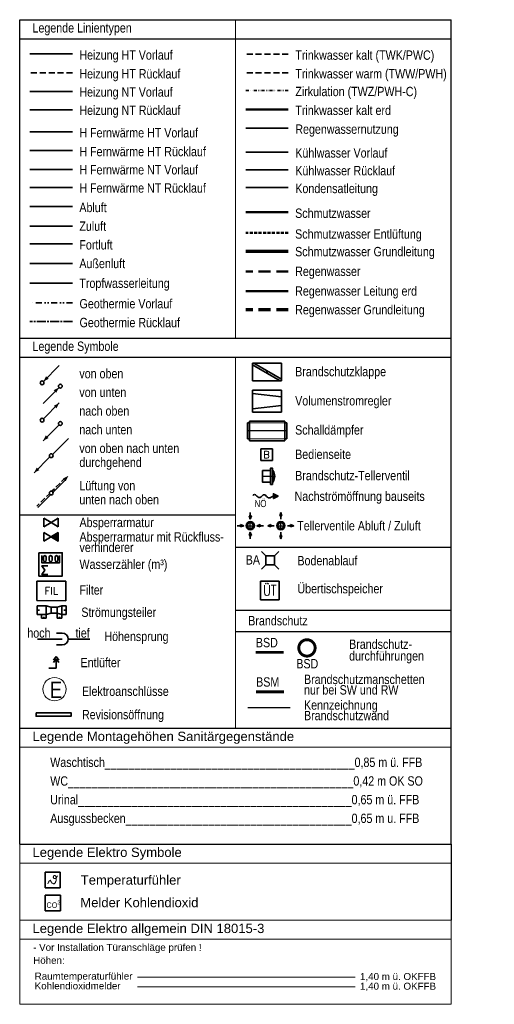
# Model space of a CAD drawing. Header units: millimetres. Extents: x 0 to 203, y -422 to 0.
import ezdxf
from ezdxf import colors
from ezdxf.entities.mleader import LeaderData, LeaderLine
from ezdxf.enums import TextEntityAlignment as Align
from ezdxf.math import Vec2, Vec3

# ---------------------------------------------------------------- set-up
doc = ezdxf.new("R2010")
doc.units = ezdxf.units.MM
doc.header["$LTSCALE"] = 20
for name, pattern in [('AUSGEZOGEN', [0]), ('GETRENNT', [31.75, 12.7, -6.35, 0, -6.35, 0, -6.35]), ('GETRENNT2', [15.875, 6.35, -3.175, 0, -3.175, 0, -3.175]), ('MITTE2', [28.575, 19.05, -3.175, 3.175, -3.175]), ('RAND', [44.45, 12.7, -6.35, 12.7, -6.35, 0, -6.35]), ('STRICHLINIE', [19.05, 12.7, -6.35]), ('STRICHLINIEX2', [38.1, 25.4, -12.7]), ('STRICHPUNKT', [25.4, 12.7, -6.35, 0, -6.35]), ('VERDECKT', [9.525, 6.35, -3.175])]:
    doc.linetypes.add(name, pattern=pattern)
doc.layers.get('DEFPOINTS').update_dxf_attribs({"color": 2})
for name, color, linetype, lineweight in [('B-Abkofferungen', 4, 'Continuous', 35), ('Brandschutzwand', 240, 'AUSGEZOGEN', 30), ('E-Installationsgeräte', 10, 'Continuous', 35), ('E-Installationsgeräte-Text', 7, 'Continuous', 18), ('H-Brunnenwasser-Rücklauf', 60, 'MITTE2', 35), ('H-Brunnenwasser-Vorlauf', 102, 'GETRENNT', 35), ('H-Fernwärme-HT-Rücklauf', 142, 'VERDECKT', 35), ('H-Fernwärme-HT-Vorlauf', 12, 'Continuous', 35), ('H-Fernwärme-NT-Rücklauf', 161, 'VERDECKT', 35), ('H-Fernwärme-NT-Vorlauf', 21, 'Continuous', 35), ('H-Heizung-Rücklauf-HT', 140, 'STRICHLINIE', 35), ('H-Heizung-Vorlauf-HT', 10, 'Continuous', 35), ('H-Komponenten', 7, 'Continuous', 35), ('H-Komponenten-Text', 7, 'Continuous', 18), ('I-Gefahrenmeldeanlage', 240, 'Continuous', 35), ('K-Kondensat-Leitung', 72, 'Continuous', 35), ('K-Kühlwasser-Rücklauf', 152, 'STRICHLINIE', 35), ('K-Kühlwasser-Vorlauf', 130, 'RAND', 35), ('L-Abluft-Auslass', 40, 'Continuous', 35), ('L-Abluft-Kanal', 40, 'Continuous', 35), ('L-Außenluft-Kanal', 90, 'Continuous', 35), ('L-Fortluft-Kanal', 44, 'Continuous', 35), ('L-Komponenten', 7, 'AUSGEZOGEN', 35), ('L-Komponenten-Text', 7, 'Continuous', 18), ('L-Revisionsöffnung', 220, 'Continuous', 35), ('L-Tropfwasser-Leitung', 160, 'Continuous', 35), ('L-Zuluft-allgemein-Auslass', 10, 'Continuous', 35), ('L-Zuluft-Auslass', 10, 'Continuous', 35), ('S-Komponenten', 7, 'Continuous', 35), ('S-Komponenten-Technik', 7, 'Continuous', 35), ('S-Komponenten-Text', 7, 'Continuous', 18), ('S-Regenwasser-Grundleitung', 134, 'STRICHLINIEX2', 70), ('S-Regenwasser-Leitung', 134, 'STRICHLINIEX2', 50), ('S-Regenwassernutzung', 142, 'STRICHLINIE', 35), ('S-Regenwassernutzung-Leitung-Erd', 134, 'STRICHLINIEX2', 50), ('S-Schmutzwasser-Entlüftung', 36, 'VERDECKT', 50), ('S-Schmutzwasser-Grundleitung', 36, 'Continuous', 70), ('S-Schmutzwasser-Leitung', 36, 'Continuous', 50), ('S-Trinkwasser-kalt', 90, 'STRICHLINIE', 35), ('S-Trinkwasser-kalt-Erd', 60, 'STRICHLINIE', 50), ('S-Trinkwasser-warm', 10, 'STRICHLINIE', 35), ('S-Trinkwasser-zirkulation', 210, 'GETRENNT2', 35), ('X-Legende', 7, 'Continuous', 18), ('X-Plankopf', 7, 'Continuous', 18)]:
    doc.layers.add(name, color=color, linetype=linetype, lineweight=lineweight)
doc.layers.add('EG__..___E_____ZEICHNEN', color=7, linetype='Continuous')
doc.layers.add('H-Heizung-Vorlauf-NT', color=7, linetype='Continuous', lineweight=35, true_color=0xff7f7f)
doc.layers.add('H_Heizung-Rücklauf-NT', color=7, linetype='Continuous', lineweight=35, true_color=0x7fdfff)
doc.styles.add('IBB', font='arial.ttf')
doc.styles.add('KOPF', font='ARIALN.TTF')
doc.styles.add('SIMPLEX', font='simplex_.ttf', dxfattribs={"width": 0.8, "height": 2.5})
doc.styles.get("Standard").update_dxf_attribs({"font": 'romans.shx', "width": 0.8})

# ---------------------------------------------------------------- blocks, each defined once
blk = doc.blocks.new('VUnten')
at = {"color": 0, "linetype": 'ByBlock'}
blk.add_line((-0.35, -0.35), (-4.6, -4.6), dxfattribs=at)
at = {"color": 0, "linetype": 'AUSGEZOGEN'}
blk.add_circle((0, 0), 0.5, dxfattribs=at)
blk.add_solid([(-0.38, -0.38), (-1.08, -1.79), (-1.79, -1.08)], dxfattribs=at)
blk = doc.blocks.new('VOben')
at = {"color": 0, "linetype": 'ByBlock'}
blk.add_line((0.35, 0.35), (4.6, 4.6), dxfattribs=at)
at = {"color": 0, "linetype": 'AUSGEZOGEN'}
blk.add_circle((0, 0), 0.5, dxfattribs=at)
blk.add_solid([(0.38, 0.38), (1.08, 1.79), (1.79, 1.08)], dxfattribs=at)
blk = doc.blocks.new('NOben')
at = {"color": 0, "linetype": 'ByBlock'}
blk.add_line((0.35, 0.35), (4.6, 4.6), dxfattribs=at)
at = {"color": 0, "linetype": 'AUSGEZOGEN'}
blk.add_circle((0, 0), 0.5, dxfattribs=at)
blk.add_solid([(4.6, 4.6), (3.89, 3.18), (3.18, 3.89)], dxfattribs=at)
blk = doc.blocks.new('NUnten')
at = {"color": 0, "linetype": 'ByBlock'}
blk.add_line((-0.35, -0.35), (-4.6, -4.6), dxfattribs=at)
at = {"color": 0, "linetype": 'AUSGEZOGEN'}
blk.add_circle((0, 0), 0.5, dxfattribs=at)
blk.add_solid([(-4.6, -4.6), (-3.89, -3.18), (-3.18, -3.89)], dxfattribs=at)
blk = doc.blocks.new('ONUnten')
at = {"color": 0, "linetype": 'ByBlock'}
for p, q in [((0.35, 0.35), (4.6, 4.6)), ((-0.35, -0.35), (-4.6, -4.6))]:
    blk.add_line(p, q, dxfattribs=at)
at = {"color": 0, "linetype": 'AUSGEZOGEN'}
blk.add_circle((0, 0), 0.5, dxfattribs=at)
blk.add_solid([(-4.6, -4.6), (-3.89, -3.18), (-3.18, -3.89)], dxfattribs=at)
blk = doc.blocks.new('LUNOben')
at = {"color": 0, "linetype": 'AUSGEZOGEN'}
for p, q in [((0.47, 0.18), (3.84, 3.55)), ((1.28, 1.57), (2.37, 2.66)), ((2.8, 3.09), (3.57, 3.85)), ((0.18, 0.47), (0.84, 1.13)), ((-3.56, -3.84), (-0.18, -0.47)), ((-2.76, -2.47), (-1.67, -1.38)), ((-1.24, -0.95), (-0.47, -0.18)), ((-3.84, -3.56), (-3.2, -2.91))]:
    blk.add_line(p, q, dxfattribs=at)
blk.add_circle((0, 0), 0.5, dxfattribs=at)
blk.add_solid([(4.6, 4.6), (3.18, 3.89), (3.89, 3.18)], dxfattribs=at)
blk = doc.blocks.new('L_44')
at = {"linetype": 'Continuous'}
for p, q in [((3.125, 6.25), (-3.75, -5.625)), ((-3.75, 6.25), (3.75, 6.25)), ((-3.75, -6.25), (-3.75, 6.25)), ((3.75, 5.625), (-3.125, -6.25)), ((3.75, 6.25), (3.75, -6.25)), ((3.75, -6.25), (-3.75, -6.25))]:
    blk.add_line(p, q, dxfattribs=at)
at = {"linetype": 'Continuous', "const_width": 0.46875}
blk.add_lwpolyline([(-0.234375, 0, 1), (0.234375, 0, 1)], format="xyb", close=True, dxfattribs=at)
at = {"extrusion": (1, -3.06152e-16, 4.89843e-17), "width": 1.25, "flags": 1}
for tag, p in [('SWP2', (0, 0, -3.75)), ('SWP1', (0, 0))]:
    blk.add_attdef(tag, p, '', height=1, dxfattribs=at)
at = {"extrusion": (1, -6.12303e-17, 4.89843e-17), "width": 1.25, "flags": 1}
blk.add_attdef('SWP3', (0, 0, 3.75), '', height=1, dxfattribs=at)
at = {"linetype": 'Continuous', "style": 'SIMPLEX', "width": 0.8, "flags": 9}
for tag, p in [('P1', (-3.75, 0)), ('P2', (3.75, 0))]:
    blk.add_attdef(tag, p, '', height=0.5, dxfattribs=at)
blk = doc.blocks.new('L_51')
at = {"linetype": 'Continuous'}
for p, q in [((-6.25, -6.25), (-6.25, 6.25)), ((-6.25, 6.25), (6.25, 6.25)), ((-6.25, 2.5), (6.25, 4.375)), ((6.25, 6.25), (6.25, -6.25)), ((-6.25, -2.5), (6.25, -4.375)), ((6.25, -6.25), (-6.25, -6.25))]:
    blk.add_line(p, q, dxfattribs=at)
at = {"extrusion": (1, -3.06152e-16, 4.89843e-17), "width": 1.25, "flags": 1}
for tag, p in [('SWP2', (0, 0, -6.25)), ('SWP1', (0, 0))]:
    blk.add_attdef(tag, p, '', height=1, dxfattribs=at)
at = {"extrusion": (1, -6.12303e-17, 4.89843e-17), "width": 1.25, "flags": 1}
blk.add_attdef('SWP3', (0, 0, 6.25), '', height=1, dxfattribs=at)
at = {"linetype": 'Continuous', "style": 'SIMPLEX', "width": 0.8, "flags": 9}
for tag, p in [('P1', (-6.25, 0)), ('P2', (6.25, 0))]:
    blk.add_attdef(tag, p, '', height=0.5, dxfattribs=at)
blk = doc.blocks.new('PB_FK-EU')
at = {"layer": 'L-Komponenten', "linetype": 'STRICHLINIEX2'}
blk.add_lwpolyline([(0, 0), (200, 0), (200, -200), (0, -200), (0, 0)], dxfattribs=at)
at = {"layer": 'L-Komponenten'}
blk.add_text('B', height=125, dxfattribs=at).set_placement((44, -163))
blk = doc.blocks.new('V_1502')
for p, q in [((-50, 0), (50, 0)), ((-50, -70), (50, -70)), ((-50, -85), (50, -85)), ((-50, -90), (50, -90))]:
    blk.add_line(p, q)
at = {"color": 7, "linetype": 'STRICHPUNKT', "lineweight": 25}
blk.add_line((0, 0), (0, -105), dxfattribs=at)
blk.add_lwpolyline([(50, 0), (-50, 0), (-50, -70), (-70, -70), (-70, -85), (-50, -85), (-50, -90, 0.3), (50, -90), (50, -85), (70, -85), (70, -70), (50, -70)], format="xyb", close=True)
at = {"linetype": 'Continuous', "flags": 9}
blk.add_attdef('P1', (0, 0), '', height=2, dxfattribs=at)
blk = doc.blocks.new('S_Venturi')
at = {"linetype": 'Continuous', "lineweight": -2}
for p, q in [((-6.25, 1.87), (-6.25, -1.88)), ((-6.25, 1.87), (-2.35, 1.87)), ((-2.35, 1.87), (-2.35, -1.88)), ((6.25, 1.87), (6.25, -1.88))]:
    blk.add_line(p, q, dxfattribs=at)
for p, q in [((-0.13, 1.3), (-2.35, 1.87)), ((-0.13, 1.3), (2.35, 1.3)), ((-0.13, 1.3), (-0.13, -1.3)), ((2.35, 1.3), (4.35, 1.87)), ((2.35, 1.3), (2.35, -1.3)), ((4.35, -3.5), (4.35, 1.87)), ((6.25, 1.87), (4.35, 1.87)), ((-6.25, 0), (-6.25, 0)), ((-2.35, -1.88), (-6.25, -1.88)), ((-4.35, -3.5), (-4.35, -1.88)), ((-4.35, -3.5), (-2.35, -3.5)), ((-0.13, -1.3), (-2.35, -1.88)), ((-2.35, -3.5), (-2.35, -1.88)), ((-0.13, -1.3), (2.35, -1.3)), ((2.35, -3.5), (2.35, -1.3)), ((2.35, -1.3), (4.35, -1.88)), ((3.35, -3.5), (2.35, -3.5)), ((3.35, -3.5), (4.35, -3.5)), ((6.25, -1.88), (4.35, -1.88))]:
    blk.add_line(p, q)
at = {"color": 1}
for p, q in [((6.25, 0), (5.25, 0)), ((-5.25, 0), (-6.25, 0)), ((-3.35, -3.5), (-3.35, -2.88)), ((3.35, -3.5), (3.35, -2.88))]:
    blk.add_line(p, q, dxfattribs=at)
at = {"linetype": 'Continuous', "lineweight": -2, "style": 'SIMPLEX', "width": 0.8, "flags": 9}
for tag, p in [('P1', (-6.25, 0)), ('P2', (6.25, 0))]:
    blk.add_attdef(tag, p, '', height=0.5, dxfattribs=at)
for tag, p in [('P3', (-3.35, -3.5)), ('P4', (3.35, -3.5))]:
    blk.add_attdef(tag, p, '', height=0.5, rotation=270, dxfattribs=at)
blk = doc.blocks.new('S_1')
at = {"color": 0, "linetype": 'ByBlock', "lineweight": -2}
for p, q in [((-0.5, 0.5), (-1, 1)), ((0.5, 0.5), (1, 1)), ((-0.5, -0.5), (-1, -1)), ((0.5, -0.5), (1, -1))]:
    blk.add_line(p, q, dxfattribs=at)
blk.add_lwpolyline([(-0.5, -0.5), (0.5, -0.5), (0.5, 0.5), (-0.5, 0.5)], close=True, dxfattribs=at)
at = {"color": 0, "linetype": 'AUSGEZOGEN', "lineweight": -2, "style": 'SIMPLEX', "width": 0.8, "flags": 9}
blk.add_attdef('SW_____F1.50', (0, 0), '', height=0.00625, dxfattribs=at)
blk = doc.blocks.new('H_701')
at = {"color": 0, "linetype": 'AUSGEZOGEN'}
for p, q in [((-3.125, 1.875), (-3.125, -1.875)), ((-3.125, 1.875), (0, 0)), ((-3.125, -1.875), (0, 0)), ((3.125, 1.875), (0, 0)), ((3.125, -1.875), (0, 0)), ((3.125, 1.875), (3.125, -1.875))]:
    blk.add_line(p, q, dxfattribs=at)
at = {"color": 0, "linetype": 'AUSGEZOGEN', "style": 'SIMPLEX', "width": 0.8, "flags": 9}
for tag, p in [('P1', (-3.125, 0)), ('P2', (3.125, 0))]:
    blk.add_attdef(tag, p, '', height=0.5, dxfattribs=at)
blk = doc.blocks.new('H_1733')
at = {"color": 0, "linetype": 'Continuous'}
for points in [[(-5, 5), (5, 5), (5, -5), (-5, -5), (-5, 5)], [(3.75, 3.75), (3.75, 0.625), (-3.75, 0.625), (-3.75, 3.75)], [(-1.25, -0.625), (-3.75, -0.625), (-2.5, -2.5), (-3.75, -4.375), (-1.25, -4.375)]]:
    blk.add_lwpolyline(points, dxfattribs=at)
for points in [[(-3.125, 3.125), (-3.125, 1.875, 1), (-1.875, 1.875), (-1.875, 3.125, 1), (-3.125, 3.125, 0.618034)], [(-0.625, 3.125), (-0.625, 1.875, 1), (0.625, 1.875), (0.625, 3.125, 1), (-0.625, 3.125, 0.618034)], [(1.875, 3.125), (1.875, 1.875, 1), (3.125, 1.875), (3.125, 3.125, 1), (1.875, 3.125, 0.618034)]]:
    blk.add_lwpolyline(points, format="xyb", dxfattribs=at)
blk = doc.blocks.new('S_FILTER')
at = {"color": 0, "linetype": 'Continuous', "lineweight": -2}
for p, q in [((6.25, 4.17), (-6.25, 4.17)), ((-6.25, 4.17), (-6.25, -4.17)), ((6.25, -4.17), (6.25, 4.17)), ((-6.25, -4.17), (6.25, -4.17))]:
    blk.add_line(p, q, dxfattribs=at)
at = {"color": 1, "linetype": 'Continuous', "lineweight": -2, "style": 'SIMPLEX'}
blk.add_text('FIL', height=3.125, dxfattribs=at).set_placement((0, 0), align=Align.MIDDLE)
at = {"color": 0, "linetype": 'Continuous', "lineweight": -2, "style": 'SIMPLEX', "width": 0.8, "flags": 9}
for tag, p in [('P2', (-6.25, 0)), ('P1', (6.25, 0))]:
    blk.add_attdef(tag, p, '', height=1, dxfattribs=at)
blk = doc.blocks.new('S_NONRETURN_VALVE_COMB')
at = {"linetype": 'Continuous'}
h = blk.add_hatch(dxfattribs=at)
h.set_pattern_fill('_USER,_I', color=0, scale=0.01, style=2, double=1, pattern_type=0)
h.set_pattern_definition([(0, (0, 0), (0, 0.01), []), (90, (0, 0), (-0.01, 6e-19), [])])
h.paths.add_polyline_path([(0, 0), (-3.125, 1.875), (-3.125, -1.875)])
at = {"color": 0, "linetype": 'Continuous'}
for p, q in [((3.125, -1.875), (-3.125, 1.875)), ((-3.125, -1.875), (3.125, 1.875)), ((-3.125, 1.875), (-3.125, -1.875)), ((3.125, -1.875), (3.125, 1.875))]:
    blk.add_line(p, q, dxfattribs=at)
at = {"color": 0, "linetype": 'Continuous', "lineweight": -2, "style": 'SIMPLEX', "width": 0.8, "flags": 9}
for tag, p in [('P1', (-3.125, 0)), ('P2', (3.125, 0))]:
    blk.add_attdef(tag, p, '', height=0.5, dxfattribs=at)
blk = doc.blocks.new('S_89d')
at = {"color": 0, "linetype": 'Continuous', "lineweight": -2}
for p, q in [((80, 0), (-80, 0)), ((-80, 0), (-80, -160)), ((80, -160), (80, 0)), ((-80, -160), (80, -160))]:
    blk.add_line(p, q, dxfattribs=at)
at = {"color": 0, "linetype": 'Continuous', "lineweight": -2, "style": 'SIMPLEX', "width": 0.8}
blk.add_text('ÜT', height=87.5, dxfattribs=at).set_placement((0, -80), align=Align.MIDDLE_CENTER)
at = {"color": 0, "linetype": 'Continuous', "lineweight": -2, "style": 'SIMPLEX', "flags": 9}
blk.add_attdef('KWA1.00K', (-49.4, 25, 380), '', height=8, rotation=90, dxfattribs=at)
blk = doc.blocks.new('IBB-Temperaturfühler')
at = {"color": 0}
for p, q in [((1.61, 1.67), (-1.61, 1.67)), ((-1.61, 1.67), (-1.61, -1.67)), ((1.61, -1.67), (1.61, 1.67)), ((-1.61, -1.67), (1.61, -1.67))]:
    blk.add_line(p, q, dxfattribs=at)
at = {"color": 7, "lineweight": 0}
for p, q in [((0.16, 0.7), (0.15, 0.66)), ((0.15, 0.66), (0.15, 0.62)), ((0.15, 0.62), (0.15, 0.58)), ((0.15, 0.58), (0.16, 0.54)), ((0.17, 0.74), (0.16, 0.7)), ((0.16, 0.54), (0.17, 0.5)), ((0.18, 0.77), (0.17, 0.74)), ((0.17, 0.5), (0.18, 0.47)), ((0.2, 0.81), (0.18, 0.77)), ((0.18, 0.47), (0.19, 0.44)), ((0.19, 0.44), (0.21, 0.41)), ((0.22, 0.84), (0.2, 0.81)), ((0.21, 0.41), (0.23, 0.39)), ((0.24, 0.87), (0.22, 0.84)), ((0.23, 0.39), (0.26, 0.37)), ((0.26, 0.89), (0.24, 0.87)), ((0.29, 0.91), (0.26, 0.89)), ((0.26, 0.37), (0.29, 0.35)), ((0.32, 0.92), (0.29, 0.91)), ((0.29, 0.35), (0.32, 0.34)), ((0.36, 0.93), (0.32, 0.92)), ((0.32, 0.34), (0.36, 0.33)), ((0.39, 0.94), (0.36, 0.93)), ((0.36, 0.33), (0.4, 0.32)), ((0.42, 0.95), (0.39, 0.94)), ((0.4, 0.32), (0.44, 0.32)), ((0.46, 0.95), (0.42, 0.95)), ((0.44, 0.32), (0.48, 0.32)), ((0.5, 0.94), (0.46, 0.95)), ((0.48, 0.32), (0.52, 0.32)), ((0.53, 0.94), (0.5, 0.94)), ((0.52, 0.32), (0.56, 0.33)), ((0.57, 0.92), (0.53, 0.94)), ((0.56, 0.33), (0.61, 0.34)), ((0.6, 0.9), (0.57, 0.92)), ((0.63, 0.87), (0.6, 0.9)), ((0.61, 0.34), (0.65, 0.36)), ((0.66, 0.84), (0.63, 0.87)), ((0.65, 0.36), (0.69, 0.38)), ((0.69, 0.79), (0.66, 0.84)), ((0.71, 0.73), (0.69, 0.79)), ((0.69, 0.38), (0.73, 0.41)), ((0.74, 0.66), (0.71, 0.73)), ((0.73, 0.41), (0.77, 0.44)), ((0.76, 0.57), (0.74, 0.66)), ((0.75, -0.08), (0.77, 0.04)), ((0.77, 0.48), (0.76, 0.57)), ((0.77, 0.44), (0.81, 0.49)), ((0.78, 0.38), (0.77, 0.48)), ((0.77, 0.04), (0.78, 0.16)), ((0.78, 0.27), (0.78, 0.38)), ((0.78, 0.16), (0.78, 0.27)), ((0.81, 0.49), (0.86, 0.56)), ((0.86, 0.56), (0.91, 0.64)), ((0.91, 0.64), (0.96, 0.73)), ((0.96, 0.73), (1.03, 0.86)), ((-1.03, -0.86), (-0.87, -0.49)), ((-0.87, -0.49), (-0.74, -0.25)), ((-0.74, -0.25), (-0.64, -0.12)), ((-0.64, -0.12), (-0.55, -0.07)), ((-0.55, -0.07), (-0.48, -0.1)), ((-0.48, -0.1), (-0.42, -0.17)), ((-0.42, -0.17), (-0.35, -0.28)), ((-0.35, -0.28), (-0.29, -0.39)), ((-0.29, -0.39), (-0.22, -0.49)), ((-0.22, -0.49), (-0.14, -0.59)), ((-0.14, -0.59), (-0.06, -0.67)), ((-0.06, -0.67), (0.02, -0.73)), ((0.02, -0.73), (0.11, -0.78)), ((0.11, -0.78), (0.19, -0.81)), ((0.19, -0.81), (0.27, -0.81)), ((0.27, -0.81), (0.35, -0.8)), ((0.35, -0.8), (0.42, -0.76)), ((0.42, -0.76), (0.49, -0.7)), ((0.49, -0.7), (0.55, -0.62)), ((0.55, -0.62), (0.61, -0.53)), ((0.61, -0.53), (0.65, -0.43)), ((0.65, -0.43), (0.7, -0.32)), ((0.7, -0.32), (0.73, -0.2)), ((0.73, -0.2), (0.75, -0.08))]:
    blk.add_line(p, q, dxfattribs=at)
at = {"layer": 'DEFPOINTS', "color": 7}
for p in [(0, 4), (-4, 0), (4, 0), (0, -4)]:
    blk.add_point(p, dxfattribs=at)
blk = doc.blocks.new('IBB-Melder für Kohlendioxid')
at = {"color": 0}
for p, q in [((-2.57, 0), (2.57, 0)), ((-2.57, -5.14), (-2.57, 0)), ((2.57, 0), (2.57, -5.14)), ((2.55, -5.14), (-2.57, -5.14))]:
    blk.add_line(p, q, dxfattribs=at)
at = {"color": 7, "insert": (-2.11, -1.77), "char_height": 1.8, "width": 5.6447, "attachment_point": 1}
blk.add_mtext('\\A1;{\\fArial|b0|i0|c0|p34;CO\\H0.7x;\\S2^ ;}', dxfattribs=at)
blk = doc.blocks.new('Sprung')
at = {"color": 0, "linetype": 'AUSGEZOGEN'}
for p, q in [((0, 0.5), (0.5, 0.5)), ((0, -0.5), (0.5, -0.5))]:
    blk.add_line(p, q, dxfattribs=at)
blk.add_arc((0, 0), 0.5, 90, 270, dxfattribs=at)
blk = doc.blocks.new('L_124')
h = blk.add_hatch()
h.set_pattern_fill('_USER', color=256, scale=0.005, angle=90, style=0, double=1, pattern_type=0)
h.set_pattern_definition([(90, (-1.3975873, -6.7224525), (-0.005, 3e-19), []), (180, (-1.3975873, -6.7224525), (-6e-19, -0.005), [])])
h.paths.add_polyline_path([(0, -1.04), (0, 1.04), (2, 0)])
blk.add_lwpolyline([(-8.86, 0.23, -0.446047), (-7.32, 0.33, -0.013627), (-6.72, -0.29, 0.441492), (-5.28, -0.29, -0.013627), (-4.72, 0.29, -0.409307), (-3.28, 0.29, -0.013627), (-2.52, -0.5, 0.347469), (-1.34, -0.69, -0.013627), (0, 0, 4.352592)], format="xyb")
blk.add_lwpolyline([(0, -1.04), (0, 1.04), (2, 0)], close=True)
blk = doc.blocks.new('D_1502')
at = {"color": 7, "linetype": 'STRICHPUNKT', "lineweight": 25}
for p, q in [((-58, 0), (58, 0)), ((0, 58), (0, -58))]:
    blk.add_line(p, q, dxfattribs=at)
blk.add_lwpolyline([(-70, 0, 1), (70, 0, 1)], format="xyb", close=True)
blk.add_circle((0, 0), 50)
at = {"color": 7, "linetype": 'Continuous', "lineweight": 25, "flags": 9}
blk.add_attdef('P1', (0, 0), '', height=5, dxfattribs=at)
blk = doc.blocks.new('O_abluft')
at = {"color": 0}
for p, q in [((0.125, 1.125), (-0.125, 1.125)), ((-0.125, 1.125), (0, 0.75)), ((0, 1.5), (0, 1.125)), ((0, 0.75), (0.125, 1.125)), ((-1.5, 0), (-1.125, 0)), ((-0.75, 0), (-1.125, 0.125)), ((-1.125, 0.125), (-1.125, -0.125)), ((-1.125, -0.125), (-0.75, 0)), ((1.125, 0.125), (0.75, 0)), ((0.75, 0), (1.125, -0.125)), ((1.125, -0.125), (1.125, 0.125)), ((1.5, 0), (1.125, 0)), ((0, -0.75), (-0.125, -1.125)), ((0.125, -1.125), (0, -0.75)), ((-0.125, -1.125), (0.125, -1.125)), ((0, -1.5), (0, -1.125))]:
    blk.add_line(p, q, dxfattribs=at)
blk = doc.blocks.new('O_zuluft')
at = {"color": 0}
for p, q in [((0, 1.5), (-0.125, 1.125)), ((-0.125, 1.125), (0.125, 1.125)), ((0.125, 1.125), (0, 1.5)), ((0, 0.75), (0, 1.125)), ((-1.125, 0.125), (-1.5, 0)), ((-1.5, 0), (-1.125, -0.125)), ((-1.125, -0.125), (-1.125, 0.125)), ((-0.75, 0), (-1.125, 0)), ((0.75, 0), (1.125, 0)), ((1.5, 0), (1.125, 0.125)), ((1.125, 0.125), (1.125, -0.125)), ((1.125, -0.125), (1.5, 0)), ((0, -0.75), (0, -1.125)), ((0.125, -1.125), (-0.125, -1.125)), ((-0.125, -1.125), (0, -1.5)), ((0, -1.5), (0.125, -1.125))]:
    blk.add_line(p, q, dxfattribs=at)
blk = doc.blocks.new('_None')

msp = doc.modelspace()

# ---------------------------------------------------------------- linework, layer by layer
at = {"layer": 'B-Abkofferungen', "const_width": 1.25}
msp.add_lwpolyline([(119.64, -269.15, -1), (126.64, -269.15, -1), (119.64, -269.15)], format="xyb", dxfattribs=at)
at = {"layer": 'B-Abkofferungen', "const_width": 1.25, "flags": 128}
for points in [[(101.13, -271.03), (113.13, -271.03)], [(101.25, -287.91), (113.25, -287.91)]]:
    msp.add_lwpolyline(points, dxfattribs=at)
at = {"layer": 'Brandschutzwand'}
msp.add_line((97.75, -294.68), (115.95, -294.68), dxfattribs=at)
at = {"layer": 'EG__..___E_____ZEICHNEN'}
msp.add_lwpolyline([(185, -353.2), (185, -385.81)], dxfattribs=at)
at = {"layer": 'H-Brunnenwasser-Rücklauf', "ltscale": 0.01}
msp.add_line((22.61, -129.3), (4.41, -129.3), dxfattribs=at)
at = {"layer": 'H-Brunnenwasser-Vorlauf', "ltscale": 0.01}
msp.add_line((22.61, -121.24), (4.41, -121.24), dxfattribs=at)
at = {"layer": 'H-Fernwärme-HT-Rücklauf'}
msp.add_line((22.62, -56.06), (4.41, -56.06), dxfattribs=at)
at = {"layer": 'H-Fernwärme-HT-Vorlauf'}
msp.add_line((22.62, -48), (4.41, -48), dxfattribs=at)
at = {"layer": 'H-Fernwärme-NT-Rücklauf'}
msp.add_line((22.62, -71.93), (4.41, -71.93), dxfattribs=at)
at = {"layer": 'H-Fernwärme-NT-Vorlauf'}
msp.add_line((22.62, -64.13), (4.41, -64.13), dxfattribs=at)
at = {"layer": 'H-Heizung-Rücklauf-HT', "ltscale": 0.01}
msp.add_line((22.62, -22.74), (4.41, -22.74), dxfattribs=at)
at = {"layer": 'H-Heizung-Vorlauf-HT', "ltscale": 0.01}
msp.add_line((22.62, -14.67), (4.41, -14.67), dxfattribs=at)
at = {"layer": 'H-Heizung-Vorlauf-NT'}
msp.add_line((22.62, -30.8), (4.41, -30.8), dxfattribs=at)
at = {"layer": 'H-Komponenten'}
for p, q in [((18.28, -265.33), (7.57, -265.33)), ((20.78, -265.33), (30.1, -265.33)), ((15.64, -272.76), (14.45, -274.37)), ((15.64, -273.76), (14.45, -275.37)), ((15.64, -272.76), (16.83, -274.37)), ((15.64, -277.76), (15.64, -273.76)), ((15.64, -273.76), (16.83, -275.37)), ((12.44, -277.76), (15.64, -277.76))]:
    msp.add_line(p, q, dxfattribs=at)
at = {"layer": 'H_Heizung-Rücklauf-NT'}
msp.add_line((22.62, -38.61), (4.41, -38.61), dxfattribs=at)
at = {"layer": 'K-Kondensat-Leitung'}
msp.add_line((115.12, -71.93), (96.91, -71.93), dxfattribs=at)
at = {"layer": 'K-Kühlwasser-Rücklauf'}
msp.add_line((115.12, -64.33), (96.91, -64.33), dxfattribs=at)
at = {"layer": 'K-Kühlwasser-Vorlauf'}
msp.add_line((115.12, -56.72), (96.91, -56.72), dxfattribs=at)
at = {"layer": 'L-Abluft-Kanal', "ltscale": 0.01}
msp.add_line((22.61, -80.01), (4.41, -80.01), dxfattribs=at)
at = {"layer": 'L-Außenluft-Kanal', "ltscale": 0.01}
msp.add_line((22.61, -104.46), (4.41, -104.46), dxfattribs=at)
at = {"layer": 'L-Fortluft-Kanal', "ltscale": 0.01}
msp.add_line((22.61, -96.01), (4.41, -96.01), dxfattribs=at)
at = {"layer": 'L-Komponenten'}
for p, q in [((97.65, -172.78), (97.65, -179.54)), ((97.65, -172.78), (98.5, -172.78)), ((98.5, -172.78), (98.5, -171.94)), ((98.5, -171.94), (113.71, -171.94)), ((98.5, -172.78), (98.5, -179.54)), ((113.71, -171.94), (113.71, -172.78)), ((113.71, -172.78), (114.55, -172.78)), ((113.71, -172.78), (113.71, -179.54)), ((114.55, -172.78), (114.55, -179.54)), ((98.5, -179.54), (97.65, -179.54)), ((98.5, -180.39), (98.5, -179.54)), ((113.71, -180.39), (98.5, -180.39)), ((114.55, -179.54), (113.71, -179.54)), ((113.71, -179.54), (113.71, -180.39))]:
    msp.add_line(p, q, dxfattribs=at)
at = {"layer": 'L-Komponenten', "color": 7, "linetype": 'VERDECKT', "lineweight": 18}
for p, q in [((98.5, -172.78), (113.71, -172.78)), ((113.71, -179.54), (98.5, -179.54))]:
    msp.add_line(p, q, dxfattribs=at)
at = {"layer": 'L-Komponenten', "color": 7, "linetype": 'STRICHPUNKT', "lineweight": 25}
msp.add_line((114.55, -176.16), (97.65, -176.16), dxfattribs=at)
at = {"layer": 'L-Revisionsöffnung'}
msp.add_lwpolyline([(7.05, -296.9), (22.05, -296.9), (22.05, -298.4), (7.05, -298.4)], close=True, dxfattribs=at)
at = {"layer": 'L-Tropfwasser-Leitung'}
msp.add_line((22.61, -112.91), (4.41, -112.91), dxfattribs=at)
at = {"layer": 'L-Zuluft-allgemein-Auslass', "ltscale": 0.01}
msp.add_line((22.61, -88.46), (4.41, -88.46), dxfattribs=at)
at = {"layer": 'S-Komponenten-Text'}
msp.add_circle((14.94, -286.84), 5, dxfattribs=at)
at = {"layer": 'S-Regenwasser-Grundleitung', "ltscale": 0.01}
msp.add_line((115.12, -124.26), (96.91, -124.26), dxfattribs=at)
at = {"layer": 'S-Regenwasser-Leitung', "ltscale": 0.01}
msp.add_line((115.12, -107.81), (96.91, -107.81), dxfattribs=at)
at = {"layer": 'S-Regenwassernutzung'}
msp.add_line((115.12, -46.52), (96.91, -46.52), dxfattribs=at)
at = {"layer": 'S-Regenwassernutzung-Leitung-Erd'}
msp.add_line((115.12, -116.26), (96.91, -116.26), dxfattribs=at)
at = {"layer": 'S-Schmutzwasser-Entlüftung', "ltscale": 0.01}
msp.add_line((115.12, -91.38), (96.91, -91.38), dxfattribs=at)
at = {"layer": 'S-Schmutzwasser-Grundleitung', "ltscale": 0.01}
msp.add_line((115.12, -99.36), (96.91, -99.36), dxfattribs=at)
at = {"layer": 'S-Schmutzwasser-Leitung', "ltscale": 0.01}
msp.add_line((115.12, -82.47), (96.91, -82.47), dxfattribs=at)
at = {"layer": 'S-Trinkwasser-kalt', "ltscale": 0.01}
msp.add_line((115.12, -14.73), (96.91, -14.73), dxfattribs=at)
at = {"layer": 'S-Trinkwasser-kalt-Erd'}
msp.add_line((115.12, -38.46), (96.91, -38.46), dxfattribs=at)
at = {"layer": 'S-Trinkwasser-warm', "ltscale": 0.01}
msp.add_line((115.12, -22.79), (96.91, -22.79), dxfattribs=at)
at = {"layer": 'S-Trinkwasser-zirkulation', "ltscale": 0.01}
msp.add_line((115.12, -30.4), (96.91, -30.4), dxfattribs=at)
at = {"layer": 'X-Legende', "lineweight": 30}
for p, q in [((0, -353.2), (0, 0)), ((0, 0), (185, 0)), ((185, -353.2), (185, 0)), ((0, -8.17), (185, -8.17)), ((0, -136.39), (185, -136.39)), ((0, -144.56), (185, -144.56)), ((0, -212.08), (92.5, -212.08)), ((92.5, -225.93), (185, -225.93)), ((92.5, -252.99), (185, -252.99)), ((92.5, -262.16), (185, -262.16)), ((92.5, -262.16), (185, -262.16)), ((0, -303.53), (185, -303.53)), ((0, -353.2), (185, -353.2))]:
    msp.add_line(p, q, dxfattribs=at)
at = {"layer": 'X-Legende'}
for p, q in [((92.5, 0), (92.5, -136.39)), ((92.5, -144.56), (92.5, -225.93)), ((92.5, -225.93), (92.5, -303.53)), ((0, -311.7), (185, -311.7)), ((0, -361.37), (185, -361.37)), ((0, -421.83), (0, -385.81)), ((0, -385.81), (185, -385.81)), ((185, -421.83), (185, -385.81)), ((0, -393.98), (185, -393.98)), ((143.84, -410.17), (50.44, -410.17)), ((143.84, -414.33), (50.44, -414.33)), ((0, -421.83), (185, -421.83))]:
    msp.add_line(p, q, dxfattribs=at)
msp.add_lwpolyline([(0, -353.2), (0, -385.81)], dxfattribs=at)
at = {"layer": 'X-Plankopf', "lineweight": 30}
msp.add_line((0, -144.56), (92.5, -144.56), dxfattribs=at)

# ---------------------------------------------------------------- block references
at = {"layer": 'E-Installationsgeräte', "xscale": 2, "yscale": 2, "zscale": 2}
msp.add_blockref('IBB-Temperaturfühler', (14.11, -368.57), dxfattribs=at)
at = {"layer": 'H-Komponenten', "xscale": 5, "yscale": 5, "zscale": 5, "rotation": 180}
msp.add_blockref('Sprung', (18.28, -265.33), dxfattribs=at)
at = {"layer": 'I-Gefahrenmeldeanlage', "xscale": 1.2981535, "yscale": 1.2981535, "zscale": 1.2981535}
msp.add_blockref('IBB-Melder für Kohlendioxid', (14.22, -375.08), dxfattribs=at)
at = {"layer": 'L-Abluft-Auslass'}
for name, xscale, yscale, zscale, rotation in [('O_abluft', 3.75, 3.75, 3.75, 90), ('D_1502', 0.025, 0.025, 0.025, 89.99999999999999)]:
    msp.add_blockref(name, (98.84, -216.78), dxfattribs=dict(at, xscale=xscale, yscale=yscale, zscale=zscale, rotation=rotation))
at = {"layer": 'L-Komponenten', "rotation": 270}
msp.add_blockref('L_44', (106.01, -150.94), dxfattribs=at)
at = {"layer": 'L-Komponenten', "yscale": 0.75, "rotation": 180}
msp.add_blockref('L_51', (106.01, -163.44), dxfattribs=at)
at = {"layer": 'L-Komponenten', "xscale": 0.025, "yscale": 0.025, "zscale": 0.025}
msp.add_blockref('PB_FK-EU', (103.31, -183.84), dxfattribs=at)
at = {"layer": 'L-Komponenten', "xscale": 0.05, "yscale": 0.05, "rotation": 89.99999999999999}
msp.add_blockref('V_1502', (104.05, -195.58), dxfattribs=at)
at = {"layer": 'L-Zuluft-Auslass'}
msp.add_blockref('L_124', (108.74, -204.11), dxfattribs=at)
for name, xscale, yscale, zscale, rotation in [('O_zuluft', 3.75, 3.75, 3.75, 90), ('D_1502', 0.025, 0.025, 0.025, 89.99999999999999)]:
    msp.add_blockref(name, (111.93, -216.78), dxfattribs=dict(at, xscale=xscale, yscale=yscale, zscale=zscale, rotation=rotation))
at = {"layer": 'S-Komponenten'}
for name, p, xscale, yscale, zscale in [('VOben', (9.59, -155.57), 1.6, 1.6, 1.6), ('VUnten', (17.43, -157.01), 1.6, 1.6, 1.6), ('NOben', (9.59, -171.57), 1.6, 1.6, 1.6), ('NUnten', (17.43, -173.01), 1.6, 1.6, 1.6), ('ONUnten', (13.51, -186.79), 1.6, 1.6, 1.6), ('LUNOben', (13.51, -202.79), 1.6, 1.6, 1.6), ('S_1', (107.4, -231.63), 3.749999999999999, 3.749999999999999, 3.749999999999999), ('S_89d', (107.19, -240.5), 0.05, 0.05, 0.05)]:
    msp.add_blockref(name, p, dxfattribs=dict(at, xscale=xscale, yscale=yscale, zscale=zscale))
for name, p in [('H_701', (13.43, -215.39)), ('H_1733', (13.27, -233.35))]:
    msp.add_blockref(name, p, dxfattribs=at)
at = {"layer": 'S-Komponenten', "rotation": 0.02822110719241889}
msp.add_blockref('S_Venturi', (13.69, -252.92), dxfattribs=at)
at = {"layer": 'S-Komponenten-Technik'}
for name, p, rotation in [('S_NONRETURN_VALVE_COMB', (13.43, -221.56), 179.7733879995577), ('S_FILTER', (13.58, -244.74), 359.7733879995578)]:
    msp.add_blockref(name, p, dxfattribs=dict(at, rotation=rotation))

# ---------------------------------------------------------------- texts
at = {"layer": 'E-Installationsgeräte-Text', "style": 'IBB'}
for s, p in [('Temperaturfühler', (26.18, -368.57)), ('Melder Kohlendioxid', (26, -378.23))]:
    msp.add_text(s, height=4, dxfattribs=at).set_placement(p, align=Align.MIDDLE_LEFT)
at = {"layer": 'H-Komponenten-Text', "style": 'KOPF'}
for s, p in [('Heizung HT Vorlauf', (25.58, -17.11)), ('Heizung HT Rücklauf', (25.58, -25.18)), ('Trinkwasser warm (TWW/PWH)', (118.15, -25.16)), ('Heizung NT Vorlauf', (25.58, -32.99)), ('Zirkulation (TWZ/PWH-C)', (118.15, -32.76)), ('Heizung NT Rücklauf', (25.58, -40.79)), ('Trinkwasser kalt erd', (118.15, -40.82)), ('H Fernwärme HT Vorlauf', (25.58, -50.44)), ('Regenwassernutzung', (118.15, -48.89)), ('H Fernwärme HT Rücklauf', (25.58, -58.5)), ('Kühlwasser Vorlauf', (118.15, -59.09)), ('H Fernwärme NT Vorlauf', (25.58, -66.31)), ('Kühlwasser Rücklauf', (118.15, -66.69)), ('H Fernwärme NT Rücklauf', (25.58, -74.12)), ('Kondensatleitung', (118.15, -74.3)), ('Brandschutz-', (141.2, -269.55)), ('durchführungen', (141.2, -274.55))]:
    msp.add_text(s, height=4.0001, dxfattribs=at).set_placement(p)
for s, p in [('BSD', (101.23, -266.87)), ('BSD', (118.57, -275.91)), ('BSM', (101.35, -283.74))]:
    msp.add_text(s, height=4, dxfattribs=at).set_placement(p, align=Align.MIDDLE_LEFT)
at = {"layer": 'L-Komponenten-Text', "style": 'KOPF'}
for s, height, p in [('Abluft', 4, (25.58, -82.45)), ('Zuluft', 4, (25.58, -90.45)), ('Fortluft', 4, (25.58, -98.45)), ('Außenluft', 4, (25.58, -106.45)), ('Tropfwasserleitung', 4.0001, (25.58, -114.9)), ('Nachströmöffnung bauseits', 4.0001, (117.85, -206.17)), ('NÖ', 3, (100.66, -208.81))]:
    msp.add_text(s, height=height, dxfattribs=at).set_placement(p)
for s, height, p in [('Brandschutzklappe', 4.0001, (118.08, -150.76)), ('Volumenstromregler', 4.0001, (118.08, -163.26)), ('Schalldämpfer', 4.0001, (118.08, -175.76)), ('Bedienseite', 4.0001, (118.08, -186.19)), ('Brandschutz-Tellerventil', 4.0001, (118.08, -195.32)), ('Tellerventile Abluft / Zuluft', 4, (118.96, -216.81))]:
    msp.add_text(s, height=height, dxfattribs=at).set_placement(p, align=Align.MIDDLE_LEFT)
at = {"layer": 'L-Komponenten-Text', "char_height": 4.0001, "width": 69.6412, "attachment_point": 1, "line_spacing_factor": 0.674987, "style": 'KOPF'}
for s, insert in [('Brandschutzmanschetten\\Pnur bei SW und RW', (121.87, -280.61)), ('Kennzeichnung\\PBrandschutzwand', (121.87, -291.61))]:
    msp.add_mtext(s, dxfattribs=dict(at, insert=insert))
at = {"layer": 'S-Komponenten-Text', "style": 'KOPF'}
for s, p in [('Trinkwasser kalt (TWK/PWC)', (118.15, -17.17)), ('Schmutzwasser', (118.08, -84.91)), ('Schmutzwasser Entlüftung', (118.08, -93.82)), ('Schmutzwasser Grundleitung', (118.08, -101.36)), ('Regenwasser ', (118.08, -109.8)), ('Regenwasser Leitung erd ', (118.08, -118.25)), ('Geothermie Vorlauf', (25.65, -123.68)), ('Regenwasser Grundleitung', (118.08, -126.25)), ('Geothermie Rücklauf', (25.65, -131.74)), ('Waschtisch__________________________________________0,85 m ü. FFB', (13.09, -320.15)), ('WC________________________________________________0,42 m OK SO', (13.09, -328.15)), ('Urinal______________________________________________0,65 m ü. FFB', (13.09, -336.15)), ('Ausgussbecken______________________________________0,65 m u. FFB', (13.09, -344.15))]:
    msp.add_text(s, height=4.0001, dxfattribs=at).set_placement(p)
for s, p in [('von oben', (25.58, -151.63)), ('von unten', (25.58, -159.63)), ('nach oben', (25.58, -167.63)), ('nach unten', (25.58, -175.63)), ('von oben nach unten', (25.58, -183.63)), ('durchgehend', (25.58, -189.63)), ('Lüftung von ', (25.58, -199.63)), ('unten nach oben', (25.58, -205.63)), ('Elektroanschlüsse', (26.7, -287.71)), ('Revisionsöffnung', (26.7, -297.71))]:
    msp.add_text(s, height=4, dxfattribs=at).set_placement(p, align=Align.MIDDLE_LEFT)
at = {"layer": 'S-Komponenten-Text', "color": 0, "style": 'KOPF'}
for s, height, p in [('Absperrarmatur', 4.0001, (25.64, -215.39)), ('Wasserzähler (m³)', 4.0001, (25.64, -233.31)), ('Bodenablauf', 4.0001, (119.04, -231.76)), ('Filter', 4, (25.64, -244.31)), ('Übertischspeicher', 4.0001, (119.04, -243.76)), ('Entlüfter', 4, (26.1, -275.4))]:
    msp.add_text(s, height=height, dxfattribs=at).set_placement(p, align=Align.MIDDLE_LEFT)
msp.add_text('BA', height=4, dxfattribs=at).set_placement((99.94, -233.43), align=Align.CENTER)
for s, height, p in [('Strömungsteiler', 4.0001, (26.42, -255.87)), ('hoch', 4, (3.28, -264.75)), ('tief', 4, (23.91, -264.75)), ('Höhensprung ', 4.0001, (36.3, -266.2))]:
    msp.add_text(s, height=height, dxfattribs=at).set_placement(p)
at = {"layer": 'S-Komponenten-Text', "color": 0, "insert": (25.64, -219.57), "char_height": 4.0001, "width": 62.1933, "attachment_point": 1, "line_spacing_factor": 0.674987, "style": 'KOPF'}
msp.add_mtext('Absperrarmatur mit Rückfluss-\\Pverhinderer', dxfattribs=at)
at = {"layer": 'X-Legende', "style": 'IBB'}
for s, height, p in [('Legende Montagehöhen Sanitärgegenstände', 4.0001, (5.48, -309.04)), ('Legende Elektro Symbole', 4.0001, (5.48, -358.71)), ('Legende Elektro allgemein DIN 18015-3', 4.0001, (5.48, -391.31)), ('- Vor Installation Türanschläge prüfen !', 3, (5.78, -398.94)), ('Höhen:', 3, (5.78, -404.51)), ('Raumtemperaturfühler', 3, (6.43, -411.25)), ('1,40 m ü. OKFFB', 3, (145.88, -411.42)), ('Kohlendioxidmelder', 3, (6.43, -415.42)), ('1,40 m ü. OKFFB', 3, (145.88, -415.59))]:
    msp.add_text(s, height=height, dxfattribs=at).set_placement(p)
at = {"layer": 'X-Plankopf', "style": 'KOPF'}
for s, p in [('Legende Linientypen', (5.48, -5.5)), ('Legende Symbole', (5.48, -141.9)), ('Brandschutz', (97.98, -259.49))]:
    msp.add_text(s, height=4.0001, dxfattribs=at).set_placement(p)

# ---------------------------------------------------------------- leaders
at = {"layer": 'S-Komponenten-Text'}
ml = msp.add_multileader_mtext('Standard', dxfattribs=at)
ml.set_content('{\\fArial|b0|i0|c0|p34;E}', color=256)
ml.set_leader_properties()
ml.set_arrow_properties(name='NONE')
ml.build(insert=Vec2(0, 0))
ml.multileader.update_dxf_attribs({"text_left_attachment_type": 6, "text_right_attachment_type": 6, "dogleg_length": 0, "arrow_head_size": 0})
ctx = ml.context
ctx.base_point, ctx.char_height, ctx.arrow_head_size, ctx.landing_gap_size, ctx.plane_origin = Vec3(-37.03, -289.6), 7, 0, 50, Vec3(6030.81, -1567.31)
ctx.left_attachment, ctx.right_attachment = 6, 6
notes = []
notes.append((ctx, [(0, (0, 0, 0), (0, 0), (1, 0), 1, [])]))
ctx.mtext.insert, ctx.mtext.line_spacing_factor, ctx.mtext.flow_direction = Vec3(12.97, -283.6), 0.8, 5
for ctx, leaders in notes:
    for number, flags, end, landing, length, lines in leaders:
        leader = LeaderData()
        leader.index, (leader.has_last_leader_line, leader.has_dogleg_vector, leader.attachment_direction) = number, flags
        leader.last_leader_point, leader.dogleg_vector, leader.dogleg_length = Vec3(end), Vec3(landing), length
        for number, points, colour, breaks in lines:
            line = LeaderLine()
            line.index, line.vertices, line.color, line.breaks = number, Vec3.list(points), colors.encode_raw_color(colour), breaks
            leader.lines.append(line)
        ctx.leaders.append(leader)

doc.saveas('drawing.dxf')
